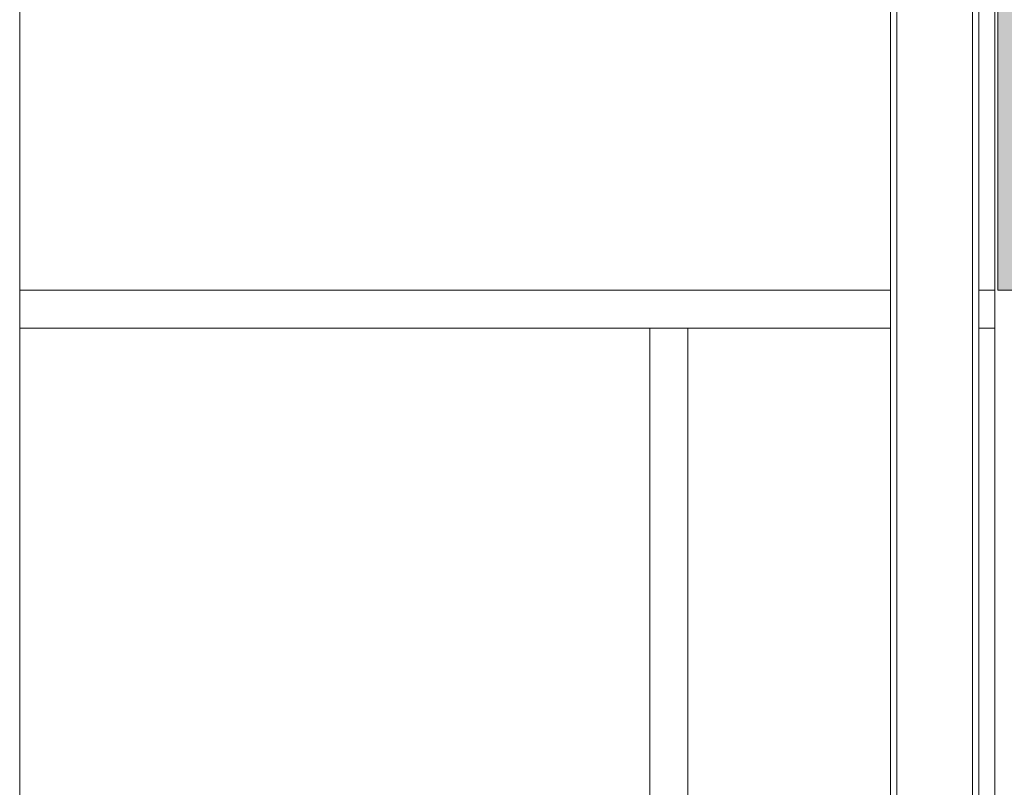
# Model space of a CAD drawing. Header units: millimetres. Extents: x -65 to 293624, y -1905 to 31061.
# Tile 123 of 256: x 61741 to 63296, y 19171 to 20383. Entities that reach past the tile are written whole.
import ezdxf

# ---------------------------------------------------------------- set-up
doc = ezdxf.new("R2010")
doc.units = ezdxf.units.MM
doc.header["$MEASUREMENT"] = 0
for name, color, linetype in [('1232 Välisseinad.AR', 7, 'Continuous'), ('1245 Klaasfassaadid.AR', 7, 'Continuous'), ('1245 Sisehoovi varjestus.AR', 7, 'Continuous'), ('1248 Vihmaveetorud.AR', 7, 'Continuous'), ('1253 Terrassipostid.AR', 7, 'Continuous')]:
    doc.layers.add(name, color=color, linetype=linetype)

# ---------------------------------------------------------------- blocks, each defined once
blk = doc.blocks.new('Section Element_19_2', base_point=(-38239, 12361.4))
at = {"layer": '1253 Terrassipostid.AR', "color": 7, "linetype": 'Continuous', "lineweight": 13}
blk.add_line((61740.6, 16346.4), (61740.6, 21726.8), dxfattribs=at)
blk = doc.blocks.new('Section Element_20_2', base_point=(-38239, 12361.4))
at = {"layer": '1253 Terrassipostid.AR', "color": 7, "linetype": 'Continuous', "lineweight": 13}
blk.add_line((63280.6, 21839.3), (63280.6, 16346.4), dxfattribs=at)
blk = doc.blocks.new('Section Element_79_2', base_point=(-38239, 12361.4))
at = {"layer": '1232 Välisseinad.AR', "color": 7, "linetype": 'Continuous', "lineweight": 13}
for p, q in [((61740.6, 19956.4), (63115.6, 19956.4)), ((63255.6, 19956.4), (63280.6, 19956.4))]:
    blk.add_line(p, q, dxfattribs=at)
blk = doc.blocks.new('Section Element_154_2', base_point=(-38239, 12361.4))
at = {"layer": '1248 Vihmaveetorud.AR', "color": 7, "linetype": 'Continuous', "lineweight": 13}
for p, q in [((63245.6, 12513.5), (63245.6, 21916.2)), ((63255.6, 12513), (63255.6, 21914.6)), ((63115.6, 12513), (63115.6, 21876.5)), ((63125.6, 12513.5), (63125.6, 21877.2))]:
    blk.add_line(p, q, dxfattribs=at)
blk = doc.blocks.new('Section Element_306_2', base_point=(-38239, 12361.4))
at = {"layer": '1245 Klaasfassaadid.AR', "color": 7, "linetype": 'Continuous', "lineweight": 13}
for p, q in [((62795.6, 19896.4), (63115.6, 19896.4)), ((63255.6, 19896.4), (63280.6, 19896.4)), ((63430.6, 19896.4), (63835.6, 19896.4))]:
    blk.add_line(p, q, dxfattribs=at)
blk = doc.blocks.new('Section Element_307_2', base_point=(-38239, 12361.4))
at = {"layer": '1245 Klaasfassaadid.AR', "color": 7, "linetype": 'Continuous', "lineweight": 13}
for p, q in [((62735.6, 17541.4), (62735.6, 19896.4)), ((62735.6, 19896.4), (62795.6, 19896.4)), ((62795.6, 17541.4), (62795.6, 19896.4)), ((62795.6, 17526.4), (62740.6, 17526.4)), ((62795.6, 17526.4), (62795.6, 17536.4))]:
    blk.add_line(p, q, dxfattribs=at)
blk = doc.blocks.new('Section Element_308_2', base_point=(-38239, 12361.4))
at = {"layer": '1245 Klaasfassaadid.AR', "color": 7, "linetype": 'Continuous', "lineweight": 13}
blk.add_line((61740.6, 19896.4), (62735.6, 19896.4), dxfattribs=at)
blk = doc.blocks.new('Section Element_1031_2', base_point=(-38239, 12361.4))
at = {"layer": '1245 Sisehoovi varjestus.AR', "linetype": 'Continuous', "lineweight": 0, "true_color": 0x000000}
blk.add_hatch(color=178, dxfattribs=at).paths.add_polyline_path([(63285.6, 19956.4), (63355.6, 19956.4), (63355.6, 22040.3), (63285.6, 22040.3)])
at = {"layer": '1245 Sisehoovi varjestus.AR', "color": 7, "linetype": 'Continuous', "lineweight": 15}
for p, q in [((63285.6, 22040.3), (63285.6, 19956.4)), ((63355.6, 22040.3), (63285.6, 22040.3)), ((63355.6, 22040.3), (63355.6, 21990.8)), ((63355.6, 21919.9), (63355.6, 21601.4)), ((63355.6, 21556.4), (63355.6, 21001.4)), ((63355.6, 20956.4), (63355.6, 20401.4)), ((63355.6, 20356.4), (63355.6, 19956.4)), ((63355.6, 19956.4), (63285.6, 19956.4))]:
    blk.add_line(p, q, dxfattribs=at)

msp = doc.modelspace()

# ---------------------------------------------------------------- block references
at = {"layer": '1232 Välisseinad.AR', "lineweight": 0}
msp.add_blockref('Section Element_79_2', (-38239, 12361.4), dxfattribs=at)
at = {"layer": '1245 Klaasfassaadid.AR', "lineweight": 0}
for name in ['Section Element_308_2', 'Section Element_307_2', 'Section Element_306_2']:
    msp.add_blockref(name, (-38239, 12361.4), dxfattribs=at)
at = {"layer": '1245 Sisehoovi varjestus.AR', "lineweight": 0}
msp.add_blockref('Section Element_1031_2', (-38239, 12361.4), dxfattribs=at)
at = {"layer": '1248 Vihmaveetorud.AR', "lineweight": 0}
msp.add_blockref('Section Element_154_2', (-38239, 12361.4), dxfattribs=at)
at = {"layer": '1253 Terrassipostid.AR', "lineweight": 0}
for name in ['Section Element_20_2', 'Section Element_19_2']:
    msp.add_blockref(name, (-38239, 12361.4), dxfattribs=at)

doc.saveas('drawing.dxf')
